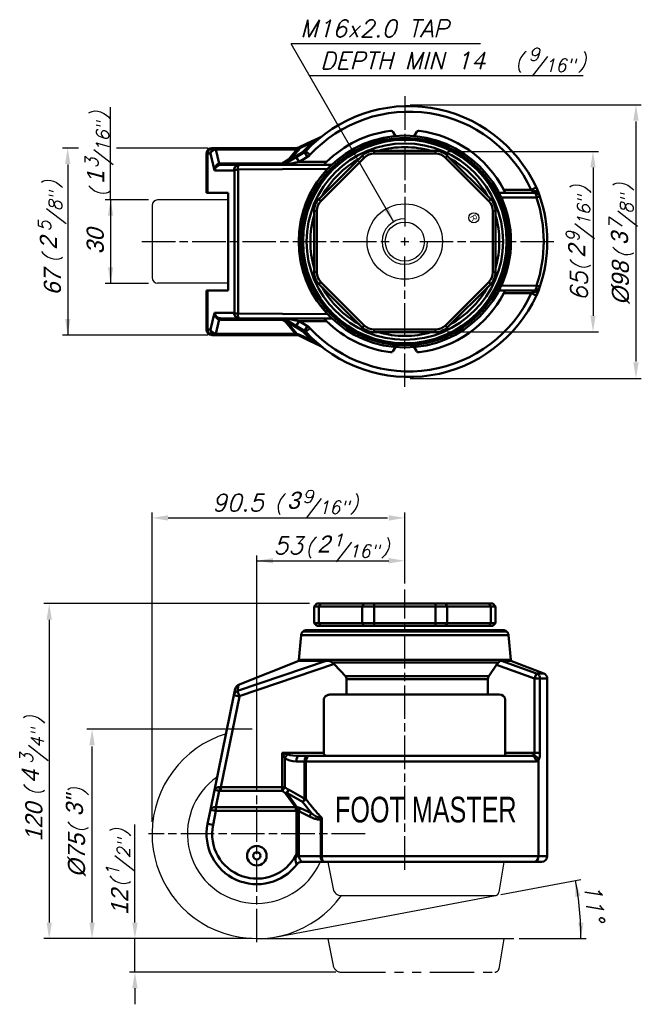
# Model space of a CAD drawing. Header units: millimetres. Extents: x 42 to 265, y 37 to 389.
import ezdxf
from ezdxf.enums import TextEntityAlignment as Align

# ---------------------------------------------------------------- set-up
doc = ezdxf.new("R2010")
doc.units = ezdxf.units.MM
doc.header["$LTSCALE"] = 0.5
doc.linetypes.add('AM_ISO08W050', pattern=[18, 12, -1.5, 3, -1.5])
doc.linetypes.add('PHANTOM2', pattern=[31.75, 15.875, -3.175, 3.175, -3.175, 3.175, -3.175])
doc.layers.get('0').update_dxf_attribs({"color": 3})
doc.layers.add('AM_7', color=1, linetype='AM_ISO08W050', lineweight=25)
doc.layers.add('AM_VIS', color=3, linetype='Continuous', lineweight=50)
doc.layers.add('CUSHION', color=3, linetype='Continuous')
doc.layers.add('WHEELD', color=3, linetype='Continuous')
doc.styles.add('GDD', font='romans.shx', dxfattribs={"oblique": 15, "height": 2})
doc.styles.add('각인용R', font='swisse.ttf')
doc.styles.add('제품글씨용', font='swisse.ttf')

msp = doc.modelspace()

# ---------------------------------------------------------------- linework, layer by layer
at = {"color": 1}
for p, q in [((176.3, 316.7, -2.18), (139.45, 380.53, -2.18)), ((207.34, 380.53, -2.18), (139.45, 380.53, -2.18)), ((244.1, 369.03), (146.09, 369.03)), ((74.84, 324.72), (74.84, 357.82)), ((182.12, 358.72), (264.87, 358.72)), ((262.96, 352.68), (262.96, 266.76)), ((63.36, 343.22), (57.58, 343.22)), ((109.68, 343.22), (76.98, 343.22)), ((195.5, 342.03), (249.5, 342.03)), ((59.5, 337.27), (59.5, 276.22)), ((247.58, 336.28), (247.58, 283.16)), ((88.48, 324.72), (72.93, 324.72)), ((74.84, 324.81), (74.84, 294.72)), ((88.48, 294.72), (72.93, 294.72)), ((109.68, 276.22), (57.58, 276.22)), ((195.5, 277.41), (249.5, 277.41)), ((182.12, 260.72), (264.87, 260.72)), ((89.7, 101.86), (89.7, 212.66)), ((180.2, 187.2), (180.2, 212.66)), ((95.46, 210.74), (173.96, 210.74)), ((127.2, 122.4), (127.2, 197.32)), ((127.2, 195.4), (174.45, 195.4)), ((180.2, 187.2), (180.2, 197.32)), ((146.03, 180.06), (50.96, 180.06)), ((52.87, 174.3), (52.87, 65.81)), ((125.53, 135.06), (66.3, 135.06)), ((68.22, 65.81), (68.22, 128.87)), ((83.56, 65.81), (83.56, 100.93)), ((214.54, 75.84), (243.21, 81.25)), ((214.54, 75.84), (243.21, 81.25)), ((134.36, 60.7), (212.66, 75.49)), ((125.55, 60.06), (50.96, 60.06)), ((125.55, 60.06), (66.3, 60.06)), ((125.53, 60.06), (81.64, 60.06)), ((83.56, 48.06), (83.56, 60.06)), ((127.44, 60.06), (219.24, 60.06)), ((221.16, 60.06), (245.19, 60.06)), ((221.16, 60.06), (245.19, 60.06)), ((155.54, 48.06), (81.64, 48.06)), ((83.56, 42.3), (83.56, 36.55))]:
    msp.add_line(p, q, dxfattribs=at)
for radius in [13.5, 7]:
    msp.add_circle((180.2, 309.72), radius)
at = {"color": 2}
msp.add_circle((204.9, 318.23), 1.79, dxfattribs=at)
at = {"color": 5}
msp.add_arc((180.2, 309.72), 8.13, 90, 0, dxfattribs=at)
msp.add_arc((127.2, 97.56), 37.5, 106.9926, 323.8981)
at = {"color": 1}
msp.add_arc((130.93, 60.06), 112.34, 0, 10.6917, dxfattribs=at)
for points in [[(262, 352.97), (263.91, 352.97), (262.96, 358.72)], [(58.54, 337.47), (60.46, 337.47), (59.5, 343.22)], [(246.62, 336.28), (248.54, 336.28), (247.58, 342.03)], [(73.88, 318.97), (75.8, 318.97), (74.84, 324.72)], [(174.25, 322.16, -2.18), (172.59, 321.2, -2.18), (176.3, 316.7, -2.18)], [(73.88, 300.47), (75.8, 300.47), (74.84, 294.72)], [(246.62, 283.16), (248.54, 283.16), (247.58, 277.41)], [(58.54, 281.97), (60.46, 281.97), (59.5, 276.22)], [(262, 266.47), (263.91, 266.47), (262.96, 260.72)], [(95.46, 211.7), (95.46, 209.78), (89.7, 210.74)], [(174.45, 211.7), (174.45, 209.78), (180.2, 210.74)], [(132.96, 196.36), (132.96, 194.44), (127.2, 195.4)], [(174.45, 196.36), (174.45, 194.44), (180.2, 195.4)], [(51.91, 174.3), (53.83, 174.3), (52.87, 180.06)], [(67.26, 129.3), (69.18, 129.3), (68.22, 135.06)], [(241.18, 75.07), (243.08, 75.33), (241.32, 80.9)], [(51.91, 65.81), (53.83, 65.81), (52.87, 60.06)], [(67.26, 65.81), (69.18, 65.81), (68.22, 60.06)], [(82.6, 65.81), (84.52, 65.81), (83.56, 60.06)], [(244.19, 65.82), (242.27, 65.8), (243.27, 60.06)], [(82.6, 42.3), (84.52, 42.3), (83.56, 48.06)]]:
    msp.add_solid(points, dxfattribs=at)
at = {"layer": 'AM_7', "ltscale": 2}
for p, q in [((180.2, 361.76), (180.2, 315.08)), ((86.06, 309.72), (174.84, 309.72)), ((185.56, 309.72), (234.92, 309.72)), ((180.2, 257.68), (180.2, 304.36)), ((180.2, 84.76), (180.2, 185.14)), ((127.2, 58.78), (127.2, 136.33)), ((165.98, 97.56), (88.42, 97.56))]:
    msp.add_line(p, q, dxfattribs=at)
at = {"layer": 'AM_7'}
for p, q in [((180.2, 308.32), (180.2, 311.12)), ((178.8, 309.72), (181.6, 309.72))]:
    msp.add_line(p, q, dxfattribs=at)
at = {"layer": 'AM_VIS'}
for p, q in [((146.88, 345.62), (142.38, 343.48)), ((150.08, 347.14), (146.88, 345.62)), ((149.93, 347.03), (147.41, 345.49)), ((176.03, 348.9), (176.85, 347.52)), ((183.56, 347.52), (184.37, 348.9)), ((111.53, 343.22), (111.2, 343.22)), ((111.53, 343.22), (112.56, 343.22)), ((112.56, 343.22), (112.56, 342.74)), ((112.56, 343.22), (141.38, 343.22)), ((141.38, 342.74), (112.56, 342.74)), ((112.56, 342.74), (113.78, 337.67)), ((141.69, 342.77), (138.52, 339.1)), ((142.79, 343.34), (139.06, 338.99)), ((141.38, 342.74), (141.38, 343.22)), ((142.38, 343.48), (142.24, 343.41)), ((142.81, 343.32), (142.7, 343.25)), ((147.41, 345.48), (142.81, 343.32)), ((147.38, 345.51), (143.7, 341.81)), ((144.76, 342.09), (146.22, 340.73)), ((191.18, 342.22), (169.23, 342.22)), ((169.23, 341.22), (169.23, 342.22)), ((191.18, 342.22), (191.18, 341.22)), ((109.2, 327.22), (109.2, 341.22)), ((109.2, 341.22), (109.57, 341.22)), ((109.57, 327.22), (109.57, 341.22)), ((110.6, 341.22), (109.57, 341.22)), ((112.04, 335.22), (110.6, 341.22)), ((136.23, 337.7), (138.54, 339.08)), ((137.26, 337.5), (141.32, 339.93)), ((143.73, 341.78), (139.08, 338.97)), ((141.32, 339.93), (144.32, 341.73)), ((141.32, 339.93), (142.34, 338.22)), ((145.34, 340.02), (142.34, 338.22)), ((144.32, 341.73), (145.34, 340.02)), ((164.98, 340.46), (149.46, 324.94)), ((150.17, 324.23), (165.69, 339.75)), ((165.69, 339.75), (164.98, 340.46)), ((169.23, 341.22), (191.18, 341.22)), ((195.42, 340.46), (194.71, 339.75)), ((194.71, 339.75), (210.24, 324.23)), ((210.94, 324.94), (195.42, 340.46)), ((119.02, 335.22), (112.04, 335.22)), ((114.3, 337.22), (114.3, 337.7)), ((114.3, 337.7), (136.23, 337.7)), ((114.3, 337.22), (120.97, 337.22)), ((119.27, 284.22), (119.26, 335.22)), ((152.5, 335.72), (120.29, 335.5)), ((120.51, 283.93), (120.51, 335.51)), ((154.05, 337.22), (120.97, 337.22)), ((136.23, 337.7), (136.23, 337.22)), ((142.34, 338.22), (138.29, 337.41)), ((142.34, 338.22), (152.13, 338.22)), ((152.13, 338.22), (151.15, 337.22)), ((215.67, 328.22), (225.49, 328.22)), ((216.17, 327.22), (215.67, 328.22)), ((225.49, 328.22), (227.3, 329.06)), ((226.21, 327.68), (225.49, 328.22)), ((228.07, 327.33), (227.31, 329.06)), ((109.2, 327.22), (109.57, 327.22)), ((116.93, 327.22), (109.57, 327.22)), ((116.93, 292.22), (116.93, 327.22)), ((150.17, 324.23), (149.46, 324.94)), ((210.94, 324.94), (210.24, 324.23)), ((226.69, 327.22), (213.88, 327.22)), ((227.37, 325.44), (214.76, 325.51)), ((226.69, 327.22), (226.21, 327.67)), ((227.37, 325.45), (228.58, 325.85)), ((228.59, 325.85), (228.07, 327.32)), ((228.07, 327.31), (228.07, 327.32)), ((148.7, 320.7), (147.7, 320.7)), ((147.7, 320.7), (147.7, 298.74)), ((148.7, 298.74), (148.7, 320.7)), ((211.7, 320.7), (211.7, 298.74)), ((212.7, 320.7), (211.7, 320.7)), ((212.7, 298.74), (212.7, 320.7)), ((148.7, 298.74), (147.7, 298.74)), ((212.7, 298.74), (211.7, 298.74)), ((150.17, 295.21), (149.46, 294.5)), ((149.46, 294.5), (164.98, 278.98)), ((165.69, 279.68), (150.17, 295.21)), ((210.24, 295.21), (194.71, 279.68)), ((195.42, 278.98), (210.94, 294.5)), ((210.94, 294.5), (210.24, 295.21)), ((227.37, 293.99), (214.76, 293.92)), ((228.58, 293.59), (227.37, 293.99)), ((228.59, 293.59), (228.07, 292.12)), ((109.2, 278.22), (109.2, 292.22)), ((109.57, 292.22), (109.2, 292.22)), ((109.57, 292.22), (116.93, 292.22)), ((109.57, 278.22), (109.57, 292.22)), ((226.69, 292.22), (213.88, 292.22)), ((216.17, 292.22), (215.67, 291.22)), ((225.49, 291.22), (215.67, 291.22)), ((226.21, 291.76), (225.49, 291.22)), ((227.3, 290.38), (225.49, 291.22)), ((226.69, 292.22), (226.21, 291.76)), ((228.07, 292.11), (227.31, 290.38)), ((228.07, 292.12), (228.07, 292.11)), ((110.6, 278.22), (112.04, 284.22)), ((112.04, 284.22), (119.02, 284.22)), ((114.3, 281.74), (114.3, 282.22)), ((120.97, 282.22), (114.3, 282.22)), ((152.5, 283.72), (120.29, 283.94)), ((154.05, 282.22), (120.97, 282.22)), ((136.23, 282.22), (136.23, 281.74)), ((152.13, 281.22), (151.15, 282.22)), ((113.78, 281.77), (112.56, 276.7)), ((136.23, 281.74), (114.3, 281.74)), ((137.54, 280.95), (136.23, 281.74)), ((141.32, 279.5), (137.26, 281.93)), ((141.1, 276.68), (137.52, 280.93)), ((141.6, 276.54), (137.93, 281.02)), ((143.57, 277.63), (137.96, 281.05)), ((138.29, 282.03), (142.34, 281.22)), ((142.34, 281.22), (141.32, 279.5)), ((144.32, 277.7), (141.32, 279.5)), ((152.13, 281.22), (142.34, 281.22)), ((142.34, 281.22), (145.34, 279.42)), ((145.34, 279.42), (144.32, 277.7)), ((146.22, 278.7), (144.76, 277.35)), ((165.69, 279.68), (164.98, 278.98)), ((195.42, 278.98), (194.71, 279.68)), ((109.57, 278.22), (109.2, 278.22)), ((109.57, 278.22), (110.6, 278.22)), ((111.2, 276.22), (111.53, 276.22)), ((112.56, 276.22), (111.53, 276.22)), ((112.56, 276.7), (112.56, 276.22)), ((112.56, 276.7), (141.12, 276.7)), ((141.12, 276.22), (112.56, 276.22)), ((141.12, 276.22), (141.12, 276.7)), ((141.29, 276.66), (141.12, 276.7)), ((141.38, 276.22), (141.12, 276.22)), ((141.63, 276.57), (141.29, 276.67)), ((146.07, 274.2), (142.24, 276.03)), ((146.74, 274.38), (142.82, 276.21)), ((146.73, 274.37), (143.56, 277.61)), ((169.23, 278.22), (169.23, 277.22)), ((191.18, 278.22), (169.23, 278.22)), ((169.23, 277.22), (191.18, 277.22)), ((191.18, 277.22), (191.18, 278.22)), ((150.08, 272.3), (146.07, 274.2)), ((149.93, 272.4), (146.74, 274.37)), ((176.85, 271.92), (176.03, 270.54)), ((184.37, 270.54), (183.56, 271.92)), ((148.7, 180.06), (147.7, 179.06)), ((148.7, 180.06), (150.17, 180.06)), ((150.17, 180.06), (149.46, 179.06)), ((165.69, 180.06), (150.17, 180.06)), ((165.69, 180.06), (164.98, 179.06)), ((165.69, 180.06), (169.23, 180.06)), ((169.23, 180.06), (169.23, 179.06)), ((191.18, 180.06), (169.23, 180.06)), ((191.18, 179.06), (191.18, 180.06)), ((191.18, 180.06), (194.71, 180.06)), ((210.24, 180.06), (194.71, 180.06)), ((195.42, 179.06), (194.71, 180.06)), ((210.94, 179.06), (210.24, 180.06)), ((210.24, 180.06), (211.7, 180.06)), ((212.7, 179.06), (211.7, 180.06)), ((147.7, 173.06), (147.7, 179.06)), ((149.46, 179.06), (147.7, 179.06)), ((149.46, 179.06), (164.98, 179.06)), ((149.46, 173.06), (149.46, 179.06)), ((164.98, 173.06), (164.98, 179.06)), ((169.23, 179.06), (164.98, 179.06)), ((169.23, 179.06), (191.18, 179.06)), ((169.23, 173.06), (169.23, 179.06)), ((191.18, 173.06), (191.18, 179.06)), ((195.42, 179.06), (191.18, 179.06)), ((195.42, 173.06), (195.42, 179.06)), ((195.42, 179.06), (210.94, 179.06)), ((210.94, 173.06), (210.94, 179.06)), ((212.7, 179.06), (210.94, 179.06)), ((212.7, 173.06), (212.7, 179.06)), ((147.7, 173.06), (148.7, 172.06)), ((147.7, 173.06), (149.46, 173.06)), ((164.98, 173.06), (149.46, 173.06)), ((149.46, 173.06), (150.17, 172.06)), ((164.98, 173.06), (165.69, 172.06)), ((164.98, 173.06), (169.23, 173.06)), ((191.18, 173.06), (169.23, 173.06)), ((169.23, 173.06), (169.23, 172.06)), ((191.18, 172.06), (191.18, 173.06)), ((191.18, 173.06), (195.42, 173.06)), ((194.71, 172.06), (195.42, 173.06)), ((210.94, 173.06), (195.42, 173.06)), ((210.24, 172.06), (210.94, 173.06)), ((210.94, 173.06), (212.7, 173.06)), ((211.7, 172.06), (212.7, 173.06)), ((143.76, 170.1), (216.64, 170.1)), ((145.03, 170.56), (215.38, 170.56)), ((150.17, 172.06), (148.7, 172.06)), ((150.17, 172.06), (165.69, 172.06)), ((169.23, 172.06), (165.69, 172.06)), ((169.23, 172.06), (191.18, 172.06)), ((194.71, 172.06), (191.18, 172.06)), ((194.71, 172.06), (210.24, 172.06)), ((211.7, 172.06), (210.24, 172.06)), ((143.06, 168.75), (142.25, 159.9)), ((143.06, 168.75), (217.35, 168.75)), ((217.35, 168.75), (218.15, 159.9)), ((152.44, 159.73), (120.25, 148.79)), ((142.2, 159.56), (120.7, 150.96)), ((142.2, 159.56), (152.5, 159.56)), ((218.15, 159.9), (142.25, 159.9)), ((152.98, 159.56), (152.5, 159.56)), ((154.19, 159.01), (213.76, 159.01)), ((214.76, 159.56), (214.48, 159.56)), ((214.76, 159.56), (218.2, 159.56)), ((227.37, 155.06), (214.77, 159.57)), ((218.2, 159.56), (229.92, 155.05)), ((154.99, 158.5), (120.92, 146.96)), ((158.9, 154.01), (155.05, 158.27)), ((212.97, 158.09), (210.25, 154.02)), ((226.69, 153.19), (212.97, 158.11)), ((158.92, 154.02), (210.25, 154.02)), ((159.37, 153.01), (159.37, 147.56)), ((159.37, 153.01), (209.93, 153.01)), ((209.93, 153.01), (209.93, 147.56)), ((226.69, 153.18), (227.37, 155.05)), ((226.69, 126.56), (226.69, 153.18)), ((228.58, 153.18), (226.69, 153.18)), ((229.92, 155.05), (227.37, 155.05)), ((228.58, 153.18), (228.58, 126.56)), ((228.58, 153.18), (231.2, 153.18)), ((231.2, 89.56), (231.2, 153.18)), ((119.49, 149.5), (119.02, 147.21)), ((120.7, 150.96), (120.29, 148.67)), ((120.97, 146.81), (120.29, 148.67)), ((112.04, 113.22), (119.02, 147.21)), ((120.97, 146.81), (114.3, 114.3)), ((119.02, 147.21), (120.97, 146.81)), ((151.15, 145.56), (151.15, 126.56)), ((159.37, 147.56), (153.98, 147.56)), ((159.37, 147.56), (209.93, 147.56)), ((213.93, 147.56), (209.93, 147.56)), ((216.17, 145.56), (216.17, 126.56)), ((136.23, 126.56), (136.23, 114.3)), ((136.23, 126.56), (151.15, 126.56)), ((138.29, 125.97), (136.23, 126.55)), ((137.26, 124.8), (136.23, 126.55)), ((137.26, 124.8), (137.26, 114.3)), ((144.32, 123.56), (141.32, 123.56)), ((142.34, 125.56), (145.34, 125.56)), ((144.32, 110.15), (144.32, 123.56)), ((144.76, 123.56), (144.32, 123.56)), ((144.76, 123.56), (144.76, 110.15)), ((144.76, 123.56), (227.3, 123.56)), ((145.34, 125.56), (146.22, 125.56)), ((225.49, 125.56), (146.22, 125.56)), ((216.17, 126.56), (226.69, 126.56)), ((226.69, 126.56), (228.58, 126.56)), ((228.07, 89.56), (228.07, 124.01)), ((110.6, 106.22), (112.04, 113.22)), ((113.78, 113.03), (112.56, 107.12)), ((114.3, 114.3), (136.23, 114.3)), ((114.3, 112.99), (114.3, 114.3)), ((136.23, 112.99), (114.3, 112.99)), ((136.23, 114.3), (136.23, 112.99)), ((137.26, 114.3), (136.23, 114.3)), ((137.54, 112.08), (136.23, 112.99)), ((137.26, 114.3), (138.57, 113.38)), ((144.34, 110.19), (138.6, 113.43)), ((141.09, 107.1), (137.52, 112.06)), ((141.6, 106.98), (137.93, 112.25)), ((143.6, 109.09), (137.99, 112.32)), ((144.76, 110.15), (144.32, 110.15)), ((109.57, 101.17), (110.6, 106.22)), ((110.6, 106.22), (112.56, 105.82)), ((112.56, 105.82), (111.53, 100.77)), ((112.56, 107.12), (141.12, 107.12)), ((112.56, 107.12), (112.56, 105.82)), ((141.12, 105.82), (112.56, 105.82)), ((141.29, 107.08), (141.12, 107.12)), ((141.12, 105.82), (141.12, 107.12)), ((141.38, 105.82), (141.12, 105.81)), ((141.63, 107.01), (141.29, 107.08)), ((141.29, 107.08), (141.38, 105.83)), ((141.65, 105.87), (141.38, 105.83)), ((141.38, 90.14), (141.38, 105.83)), ((146.75, 105), (142.83, 106.82)), ((146.73, 104.98), (143.55, 109.03)), ((142.24, 105.66), (142.24, 90.14)), ((146.08, 103.86), (142.25, 105.68)), ((150.46, 103.33), (149.94, 103.25)), ((150.46, 103.33), (150.08, 102.88)), ((150.08, 89.56), (150.08, 102.89)), ((150.46, 89.56), (150.46, 103.33)), ((109.57, 101.17), (111.53, 100.77)), ((141.38, 90.14), (141.25, 89.62)), ((142.24, 90.14), (141.38, 90.14)), ((142.24, 90.14), (142.22, 89.56)), ((142.22, 89.56), (150.08, 89.56)), ((150.46, 89.56), (150.08, 89.56)), ((228.07, 89.56), (150.46, 89.56)), ((231.2, 89.56), (228.07, 89.56)), ((141.6, 86.76), (141.58, 86.75)), ((151.36, 87.56), (143.17, 87.56)), ((151.36, 87.56), (226.21, 87.56)), ((226.21, 87.56), (229.2, 87.56))]:
    msp.add_line(p, q, dxfattribs=at)
for centre, radius in [((180.2, 309.72), 37.95), ((180.2, 309.72), 37.15), ((180.2, 309.72), 36.44), ((180.2, 309.72), 35.17), ((127.2, 89.76), 3.5), ((127.2, 89.76), 1.3)]:
    msp.add_circle(centre, radius, dxfattribs=at)
for centre, radius, start, end in [((181.67, 307.97), 50.27, 24.804, 137.2526), ((181.67, 307.97), 48.27, 24.804, 137.2526), ((180.2, 309.72), 40, 97.4095, 134.5613), ((175.17, 348.39), 1, 30.4887, 97.4095), ((185.23, 348.39), 1, 82.5905, 149.5113), ((180.2, 309.72), 40, 27.5485, 82.5905), ((148.01, 350.47), 3.94, 299.2164, 308.4134), ((149.22, 348.95), 2, 295.4236, 308.3765), ((111.2, 341.22), 2, 90, 180), ((141.38, 345.22), 2, 270, 274.7766), ((141.38, 346.74), 4, 270, 274.7766), ((141.38, 345.22), 2, 274.7762, 295.4251), ((140.43, 346.56), 4.02, 288.7001, 304.5051), ((143.29, 343.45), 2, 300.9476, 317.2526), ((169.23, 336.22), 6, 90, 135), ((180.2, 309.72), 33.82, 73.9303, 106.0697), ((191.18, 336.22), 6, 45, 90), ((143.29, 343.45), 4, 300.9476, 317.2526), ((180.2, 309.72), 33.82, 118.9303, 151.0697), ((169.23, 336.22), 5, 90, 135), ((191.18, 336.22), 5, 45, 90), ((180.2, 309.72), 33.82, 28.9303, 61.0697), ((136.23, 339.22), 2, 269.9972, 300.9504), ((136.28, 347.93), 10.71, 269.7364, 280.808), ((180.2, 309.72), 38, 136.8091, 223.1909), ((153.7, 320.7), 6, 135, 180), ((206.7, 320.7), 6, 0, 45), ((180.2, 309.72), 38, 335.4335, 24.5665), ((226.69, 325.22), 2, 18.4409, 90), ((180.2, 309.72), 49.72, 341.5591, 18.4409), ((180.2, 309.72), 51, 341.5591, 18.4409), ((153.7, 320.7), 5, 135, 180), ((206.7, 320.7), 5, 0, 45), ((180.2, 309.72), 33.82, 163.9303, 196.0697), ((180.2, 309.72), 33.82, 343.9303, 16.0697), ((153.7, 298.74), 6, 180, 225), ((153.7, 298.74), 5, 180, 225), ((206.7, 298.74), 5, 315, 0), ((206.7, 298.74), 6, 315, 0), ((180.2, 309.72), 33.82, 208.9303, 241.0697), ((180.2, 309.72), 33.82, 298.9303, 331.0697), ((213.79, 294.38), 1.07, 317.918, 334.7088), ((226.69, 294.22), 2, 270, 341.5591), ((181.67, 311.47), 50.27, 222.7474, 335.196), ((181.67, 311.47), 48.27, 222.7474, 335.196), ((180.2, 309.72), 40, 277.4095, 332.4515), ((136.28, 271.51), 10.71, 79.1921, 90.2636), ((136.23, 280.22), 2, 59.0497, 90.0027), ((143.29, 275.99), 4, 42.7474, 59.0524), ((180.2, 309.72), 40, 225.4387, 262.5905), ((169.23, 283.22), 6, 225, 270), ((169.23, 283.22), 5, 225, 270), ((191.18, 283.22), 5, 270, 315), ((191.18, 283.22), 6, 270, 315), ((111.2, 278.22), 2, 180, 270), ((141.38, 274.22), 2, 82.1183, 90), ((141.03, 272.4), 4.21, 64.8753, 81.8307), ((141.38, 274.22), 2, 64.5768, 82.1181), ((143.29, 275.99), 2, 42.7474, 59.0524), ((180.2, 309.72), 33.82, 253.9303, 286.0697), ((148.03, 268.99), 3.92, 51.5868, 60.809), ((149.22, 270.49), 2, 51.6235, 64.5764), ((175.17, 271.04), 1, 262.5905, 329.5113), ((185.23, 271.04), 1, 210.4887, 277.4095), ((145.05, 168.57), 2, 130.0816, 174.8052), ((145.03, 168.56), 2, 90, 129.3384), ((215.38, 168.56), 2, 50.6616, 90), ((215.36, 168.57), 2, 5.1948, 49.9184), ((144.25, 160.02), 2, 183.525, 193.422), ((152.07, 155.93), 3.73, 55.5237, 75.9057), ((152.24, 155.78), 3.77, 41.4858, 58.942), ((217.02, 155.41), 4.86, 132.207, 146.5881), ((215.71, 157.17), 2.69, 117.2263, 136.6124), ((216.16, 160.02), 2, 346.578, 356.475), ((157.89, 152.96), 1.48, 2.0223, 45.9269), ((211.73, 153), 1.8, 145.555, 179.6558), ((229.2, 153.18), 2, 0, 68.9625), ((121.45, 149.1), 2, 111.8198, 168.3861), ((214.05, 145.43), 2.13, 3.3905, 93.0428), ((214.05, 145.43), 2.13, 3.3905, 93.0428), ((152.13, 126.53), 0.978, 178.6853, 270.1859), ((225.51, 127.12), 1.56, 269.0423, 296.3101), ((225.72, 126.55), 0.963, 300.2663, 0.3887), ((225.81, 123.41), 2.34, 16.1845, 80.3379), ((223.28, 126.3), 5.31, 334.4709, 2.7221), ((227.87, 124.02), 0.201, 359.2202, 12.1306), ((141.79, 104.38), 2.64, 66.8853, 93.3832), ((141.73, 105.13), 0.735, 45.913, 95.6985), ((152.29, 111.37), 8.45, 228.9551, 253.8349), ((127.2, 97.56), 18, 168.4045, 323.1301), ((127.2, 97.56), 16, 168.4045, 332.3963), ((226.14, 89.49), 1.93, 272.1131, 1.9658), ((229.2, 89.56), 2, 270, 0), ((143.2, 85.56), 2, 90, 143.1301)]:
    msp.add_arc(centre, radius, start, end, dxfattribs=at)
at = {"layer": 'AM_VIS', "extrusion": (0, 0, -1)}
for centre, major_axis, ratio, start_param, end_param in [((147.74, 343.81), (-0.86, 1.81), 0.367916, 0, 0.600243), ((150.94, 345.33), (-0.86, 1.81), 0.437285, 6.079532, 6.283185), ((111.53, 341.22), (0, -2), 0.979591, 1.570796, 3.141593), ((112.56, 341.22), (0, -2), 0.979591, 1.570796, 3.141593), ((112.56, 341.22), (1.95, 0.47), 0.750207, 3.450474, 4.890085), ((141.71, 341.23), (-0.17, 1.99), 0.096693, 0, 0.712669), ((143.1, 341.61), (0.86, -1.81), 0.306708, 3.141593, 3.741211), ((143.24, 341.67), (-0.86, 1.81), 0.291233, 0, 0.581997), ((143.29, 343.45), (1.47, -1.36), 0.669985, 0, 0.756713), ((138.54, 340.6), (1.57, -1.24), 0.675109, 0.769708, 1.080447), ((138.54, 340.6), (1.03, -1.72), 0.514472, 0, 0.861675), ((138.54, 340.6), (-1.03, 1.72), 0.339663, 3.141593, 3.718995), ((143.29, 343.45), (1.03, -1.72), 0.422143, 0, 0.597065), ((114, 335.22), (0.09, 2.47), 0.793316, 4.682647, 6.122258), ((114, 335.22), (-1.46, -1.56), 0.861397, 0.891567, 2.331177), ((115.26, 333.7), (3.53, -2.87), 0.788778, 3.780256, 3.911442), ((113.78, 339.18), (-0.26, 1.98), 0.152439, 3.1682, 3.860399), ((115.26, 335.22), (-2.14, 1.48), 0.628588, 0.604613, 0.735799), ((120.97, 335.22), (0, -2), 0.979591, 1.570796, 3.141593), ((120.97, 335.22), (2, 0.07), 0.168526, 3.346951, 4.369982), ((120.97, 335.22), (0, 2), 0.344857, 4.859789, 6.283185), ((136.23, 339.22), (1.03, -1.72), 0.514472, 0, 0.861675), ((138.29, 335.79), (1.03, -1.72), 0.579343, 3.141593, 3.944185), ((226.69, 325.22), (0, 2), 0.342763, 0, 1.456996), ((226.69, 294.22), (0, 2), 0.342763, 1.684596, 3.141593), ((114, 284.22), (1.46, -1.56), 0.861397, 0.810415, 2.250026), ((114, 284.22), (0.09, -2.47), 0.793316, 0.160928, 1.600538), ((113.78, 280.25), (0.26, 1.98), 0.152439, 5.564378, 6.256578), ((115.26, 284.22), (2.14, 1.48), 0.628588, 2.405794, 2.53698), ((120.97, 284.22), (-2, 0.07), 0.168526, 5.054796, 6.077827), ((120.97, 284.22), (0, -2), 0.979591, 0, 1.570796), ((120.97, 284.22), (0, 2), 0.344857, 3.141593, 4.564989), ((115.26, 285.74), (-3.53, -2.87), 0.788778, 5.513336, 5.644522), ((136.23, 280.22), (-1.03, -1.72), 0.514472, 2.279918, 3.141593), ((138.29, 283.65), (-1.03, -1.72), 0.579343, 5.480593, 6.283185), ((137.54, 279.43), (1.03, 1.72), 0.514472, 5.42151, 6.283185), ((137.54, 279.43), (-1.59, -1.21), 0.6806, 2.04804, 2.282667), ((137.54, 279.43), (1.03, 1.72), 0.390794, 5.636371, 6.283185), ((111.53, 278.22), (0, -2), 0.979591, 0, 1.570796), ((112.56, 278.22), (0, -2), 0.979591, 0, 1.570796), ((112.56, 278.22), (-1.95, 0.47), 0.750207, 4.534693, 5.974304), ((141.38, 278.22), (0, -2), 0.075494, 0, 0.681053), ((141.93, 278.18), (0.27, 1.98), 0.062348, 3.141593, 3.75203), ((143.1, 277.83), (0.86, 1.81), 0.365657, 2.482064, 3.141593), ((143.29, 275.99), (-1.03, -1.72), 0.474244, 2.460341, 3.141593), ((143.29, 275.99), (-1.47, -1.36), 0.673181, 2.293871, 3.141593), ((146.93, 276.01), (0.86, 1.81), 0.419407, 2.458644, 3.141593), ((150.94, 274.1), (0.86, 1.81), 0.435337, 3.141593, 3.344317), ((226.69, 153.18), (0, 2), 0.94865, 0.367174, 1.570796), ((120.97, 146.81), (-1.96, 0.4), 0.98509, 0, 1.023031), ((138.29, 124.8), (1.28, 1.54), 0.41916, 4.378047, 5.18064), ((141.32, 126.56), (-5, 0), 0.599617, 4.712389, 5.656855), ((142.34, 126.56), (-5, 0), 0.199872, 4.712389, 5.656855), ((142.34, 123.56), (0, 2), 0.514254, 4.712389, 6.283185), ((145.34, 123.56), (0, 2), 0.514254, 4.712389, 6.283185), ((146.22, 123.56), (0, 2), 0.734353, 4.712389, 6.283185), ((225.49, 123.56), (0, 2), 0.907748, 0, 1.570796), ((114, 112.82), (1.96, -0.4), 0.728306, 3.141593, 4.581203), ((114, 112.82), (-1.96, 0.4), 0.085271, 0, 1.43961), ((113.78, 114.34), (0.31, 1.98), 0.130662, 1.577074, 2.269274), ((115.26, 117.66), (-2.66, -4.19), 0.774023, 5.825862, 5.957048), ((115.26, 118.96), (-1.37, -4.65), 0.405326, 6.078478, 6.209663), ((136.23, 114.3), (1.15, 1.64), 0.440976, 1.271572, 2.133247), ((137.54, 113.38), (1.15, 1.64), 0.440976, 1.271572, 2.133247), ((137.54, 113.38), (0.89, 1.79), 0.47336, 1.340623, 1.987437), ((137.54, 113.38), (1.68, 1.09), 0.583371, 1.699247, 1.933873), ((143.29, 110.15), (1.6, 1.2), 0.543038, 0.941323, 1.789044), ((143.29, 110.15), (1.06, 1.69), 0.452746, 1.293745, 1.974997), ((112.56, 105.82), (-1.96, 0.4), 0.643035, 0, 1.43961), ((141.93, 105.86), (-0.13, 2), 0.136861, 4.72102, 5.331457), ((143.1, 105.66), (0.8, 1.83), 0.399575, 4.540298, 5.199826), ((146.93, 103.85), (0.91, 1.78), 0.389722, 4.515609, 5.198558), ((150.94, 102.89), (-0.94, 1.76), 0.386489, 4.916441, 5.119165), ((141.36, 89.56), (-2, 0.12), 0.028954, 1.511425, 2.013636), ((143.17, 85.56), (0, 2), 0.991251, 5.352519, 6.283185)]:
    msp.add_ellipse(centre, major_axis=major_axis, ratio=ratio, start_param=start_param, end_param=end_param, dxfattribs=at)
at = {"layer": 'AM_VIS'}
for points in [[(152.81, 335.99), (152.7, 335.91), (152.59, 335.82), (152.5, 335.73)], [(214.76, 325.52), (214.72, 325.61), (214.66, 325.7), (214.59, 325.78)], [(152.5, 283.71), (152.59, 283.61), (152.7, 283.53), (152.81, 283.45)]]:
    msp.add_open_spline(points, degree=3, dxfattribs=at)
for points, knots in [([(226.21, 327.67), (226.21, 327.67), (226.21, 327.67), (226.39, 327.73), (226.58, 327.76), (226.93, 327.8), (227.1, 327.8), (227.46, 327.76), (227.64, 327.71), (227.92, 327.55), (228.01, 327.45), (228.07, 327.32)], [-0.004018, -0.004018, -0.004018, -0.004018, 0, 0, 0.57848, 0.57848, 1.159905, 1.159905, 1.940505, 1.940505, 2.721834, 2.721834, 2.721834, 2.721834]), ([(228.07, 292.11), (228.01, 291.99), (227.92, 291.88), (227.64, 291.73), (227.46, 291.68), (227.1, 291.64), (226.93, 291.64), (226.58, 291.68), (226.39, 291.71), (226.21, 291.76), (226.21, 291.76), (226.21, 291.76)], [0, 0, 0, 0, 0.781325, 0.781325, 1.56192, 1.56192, 2.143338, 2.143338, 2.721812, 2.721812, 2.725835, 2.725835, 2.725835, 2.725835]), ([(151.15, 145.56), (151.15, 145.67), (151.17, 145.79), (151.22, 146.02), (151.27, 146.13), (151.37, 146.35), (151.45, 146.47), (151.63, 146.69), (151.74, 146.79), (151.96, 146.97), (152.11, 147.07), (152.42, 147.24), (152.59, 147.31), (152.93, 147.42), (153.14, 147.47), (153.56, 147.54), (153.78, 147.56), (153.98, 147.56)], [0, 0, 0, 0, 0.331368, 0.331368, 0.662736, 0.662736, 1.055594, 1.055594, 1.448451, 1.448451, 1.933673, 1.933673, 2.418894, 2.418894, 3.010769, 3.010769, 3.602645, 3.602645, 3.602645, 3.602645]), ([(153.98, 147.56), (153.78, 147.56), (153.56, 147.54), (153.14, 147.47), (152.93, 147.42), (152.59, 147.31), (152.42, 147.24), (152.11, 147.07), (151.96, 146.97), (151.74, 146.79), (151.63, 146.69), (151.45, 146.47), (151.37, 146.35), (151.27, 146.13), (151.22, 146.02), (151.17, 145.79), (151.15, 145.67), (151.15, 145.56)], [11.051045, 11.051045, 11.051045, 11.051045, 11.642921, 11.642921, 12.234797, 12.234797, 12.720018, 12.720018, 13.205239, 13.205239, 13.598097, 13.598097, 13.990954, 13.990954, 14.322323, 14.322323, 14.653691, 14.653691, 14.653691, 14.653691]), ([(215.67, 125.56), (215.73, 125.56), (215.8, 125.58), (215.93, 125.69), (215.99, 125.77), (216.07, 125.95), (216.11, 126.06), (216.16, 126.3), (216.17, 126.43), (216.17, 126.56)], [-1.599221, -1.599221, -1.599221, -1.599221, -1.173887, -1.173887, -0.748553, -0.748553, -0.374276, -0.374276, 0, 0, 0, 0]), ([(227.3, 123.56), (227.43, 123.56), (227.56, 123.59), (227.68, 123.66), (227.82, 123.75), (227.95, 123.88), (228.07, 124.06)], [19.741656, 19.741656, 19.741656, 19.741656, 20.629344, 20.629344, 20.629344, 21.645953, 21.645953, 21.645953, 21.645953]), ([(150.46, 103.33), (149.91, 103.89), (149.38, 104.46), (148.11, 105.87), (147.4, 106.72), (146.27, 108.12), (145.85, 108.66), (145.24, 109.49), (145.03, 109.76), (144.81, 110.08), (144.78, 110.11), (144.76, 110.15)], [0.712091, 0.712091, 0.712091, 0.712091, 3.463456, 3.463456, 7.421692, 7.421692, 9.895589, 9.895589, 11.132538, 11.132538, 11.296012, 11.296012, 11.296012, 11.296012]), ([(150.08, 102.89), (149.63, 102.65), (149.1, 102.74), (148.18, 102.95), (147.75, 103.1), (147.07, 103.37), (146.81, 103.49), (146.39, 103.69), (146.23, 103.77), (146.07, 103.85)], [0, 0, 0, 0, 1.64153, 1.64153, 3.12122, 3.12122, 4.046026, 4.046026, 4.624029, 4.624029, 4.624029, 4.624029]), ([(141.25, 89.62), (141.21, 89.5), (141.19, 89.38), (141.13, 89.08), (141.11, 88.9), (141.09, 88.48), (141.09, 88.24), (141.15, 87.68), (141.21, 87.39), (141.39, 86.87), (141.51, 86.73), (141.58, 86.75)], [-6.317661, -6.317661, -6.317661, -6.317661, -5.904892, -5.904892, -5.24446, -5.24446, -4.18777, -4.18777, -2.497065, -2.497065, 0, 0, 0, 0]), ([(142.22, 89.56), (142.21, 89.49), (142.21, 89.42), (142.24, 89.24), (142.27, 89.13), (142.39, 88.86), (142.48, 88.69), (142.72, 88.3), (142.87, 88.09), (143.15, 87.68), (143.23, 87.56), (143.17, 87.56)], [-6.317661, -6.317661, -6.317661, -6.317661, -5.904892, -5.904892, -5.24446, -5.24446, -4.18777, -4.18777, -2.497065, -2.497065, 0, 0, 0, 0]), ([(151.36, 87.56), (151.24, 87.56), (151.12, 87.58), (150.88, 87.69), (150.76, 87.77), (150.58, 87.96), (150.51, 88.05), (150.42, 88.18), (150.4, 88.23), (150.33, 88.36), (150.29, 88.45), (150.2, 88.69), (150.16, 88.84), (150.1, 89.18), (150.08, 89.37), (150.08, 89.56)], [-6.272268, -6.272268, -6.272268, -6.272268, -5.174621, -5.174621, -3.920168, -3.920168, -3.136134, -3.136134, -2.744117, -2.744117, -2.11689, -2.11689, -1.113328, -1.113328, 0, 0, 0, 0]), ([(151.36, 87.56), (151.28, 87.56), (151.19, 87.58), (151.03, 87.69), (150.94, 87.77), (150.81, 87.96), (150.77, 88.05), (150.71, 88.18), (150.69, 88.23), (150.64, 88.36), (150.61, 88.45), (150.55, 88.69), (150.52, 88.84), (150.47, 89.18), (150.46, 89.37), (150.46, 89.56)], [-6.272268, -6.272268, -6.272268, -6.272268, -5.174621, -5.174621, -3.920168, -3.920168, -3.136134, -3.136134, -2.744117, -2.744117, -2.11689, -2.11689, -1.113328, -1.113328, 0, 0, 0, 0])]:
    msp.add_open_spline(points, degree=3, knots=knots, dxfattribs=at)
at = {"layer": 'CUSHION', "ltscale": 2}
for p, q in [((152.62, 87.4), (154.53, 77.86)), ((215.66, 87.4), (213.88, 76.71)), ((157.46, 75.46), (212.41, 75.46))]:
    msp.add_line(p, q, dxfattribs=at)
at = {"layer": 'CUSHION', "color": 1, "linetype": 'PHANTOM2', "ltscale": 2}
for p, q in [((152.62, 59.99), (154.53, 50.45)), ((215.66, 59.99), (213.88, 49.3)), ((157.46, 48.06), (212.41, 48.06))]:
    msp.add_line(p, q, dxfattribs=at)
at = {"layer": 'CUSHION', "ltscale": 2}
for centre, radius, start, end in [((157.46, 78.44), 2.98, 191.3099, 270), ((212.41, 76.95), 1.49, 270, 350.5377)]:
    msp.add_arc(centre, radius, start, end, dxfattribs=at)
at = {"layer": 'CUSHION', "color": 1, "linetype": 'PHANTOM2', "ltscale": 2}
for centre, radius, start, end in [((157.46, 51.04), 2.98, 191.3099, 270), ((212.41, 49.55), 1.49, 270, 350.5377)]:
    msp.add_arc(centre, radius, start, end, dxfattribs=at)
at = {"layer": 'Defpoints', "color": 1, "linetype": 'ByBlock', "ltscale": 2}
msp.add_point((212.41, 48.06), dxfattribs=at)
at = {"layer": 'WHEELD', "ltscale": 2}
for p, q in [((116.93, 324.63), (91.69, 324.63)), ((89.7, 322.64), (89.7, 296.79)), ((116.93, 294.81), (91.69, 294.81))]:
    msp.add_line(p, q, dxfattribs=at)
for centre, radius, start, end in [((91.69, 322.64), 1.99, 90, 180), ((91.69, 296.79), 1.99, 180, 270), ((127.2, 97.56), 24.86, 124.6183, 335.8737)]:
    msp.add_arc(centre, radius, start, end, dxfattribs=at)

# ---------------------------------------------------------------- texts
at = {"color": 4, "style": 'GDD', "oblique": 15}
for s, height, p in [('M16x2.0 TAP', 6.137, (142.73, 382.93, -2.18)), ('DEPTH MIN 14', 6.137, (149.89, 371.42)), ('(', 4.91, (219.73, 371.93, 7.44)), ('9', 4.6, (224.49, 374.45, 0.99)), (')', 4.91, (242.26, 371.93, 7.44)), ('/16"', 4.603, (225.85, 370.52, 0.99)), ('90.5', 6.137, (111.22, 213.14)), ('(', 4.91, (133.62, 213.61, 33.01)), ('9', 4.6, (143.52, 216.13, 26.56)), (')', 4.91, (160.64, 213.61, 33.01)), ('/16"', 4.603, (144.88, 212.21, 26.56)), ('1', 4.6, (154.32, 200.48, 26.56)), ('53', 6.137, (133.21, 197.8)), ('(', 4.91, (144.64, 197.96, 33.01)), ('/16"', 4.603, (155.68, 196.56, 26.56)), (')', 4.91, (171.76, 197.96, 33.01))]:
    msp.add_text(s, height=height, dxfattribs=at).set_placement(p)
for s, height, rotation, p in [(')', 4.91, 90, (72.88, 353.59, 7.44)), ('/16"', 4.603, 90, (74.29, 337.29, 0.99)), ('3', 4.6, 90, (70.36, 335.92, 0.99)), (')', 4.91, 90, (55.99, 328.84, 7.44)), (')', 4.91, 90, (245.14, 327.13, 7.44)), (')', 4.91, 90, (260.52, 327.88, 7.44)), ('/8"', 4.603, 90, (57.39, 316.19, 0.99)), ('(', 4.91, 90, (72.88, 325.85, 7.44)), ('/16"', 4.603, 90, (246.55, 310.83, 0.99)), ('/8"', 4.603, 90, (261.93, 315.3, 0.99)), ('5', 4.6, 90, (53.47, 313.26, 0.99)), ('7', 4.6, 90, (258, 313.93, 0.99)), ('9', 4.6, 90, (242.62, 309.47, 0.99)), ('(', 4.91, 90, (55.99, 302.24, 7.44)), ('(', 4.91, 90, (260.52, 303.86, 7.44)), ('(', 4.91, 90, (245.14, 299.39, 7.44)), (')', 4.91, 90, (49.51, 137.08, 7.44)), ('/4"', 4.603, 90, (50.91, 123.94, 0.99)), ('3', 4.6, 90, (46.99, 122.57, 0.99)), ('(', 4.91, 90, (49.51, 111.33, 7.44)), (')', 4.91, 90, (65.34, 111.32, 7.44)), ('(', 4.91, 90, (65.34, 98.02, 7.44)), (')', 4.91, 90, (80.38, 96.69, 7.44)), ('/2"', 4.603, 90, (81.79, 84.47, 0.99)), ('1', 4.6, 90, (77.86, 82.25, 0.99)), ('(', 4.91, 90, (80.38, 78.65, 7.44)), ('11°', 6.137, 275.3458, (244.34, 79.65))]:
    msp.add_text(s, height=height, rotation=rotation, dxfattribs=at).set_placement(p)
at = {"color": 2, "style": '각인용R'}
msp.add_text('R', height=2.15, rotation=300, dxfattribs=at).set_placement((204.9, 318.23), align=Align.MIDDLE_CENTER)
at = {"color": 4, "ltscale": 2, "style": '제품글씨용', "width": 0.7}
msp.add_text('FOOT MASTER', height=9.2056, dxfattribs=at).set_placement((187.71, 106.29), align=Align.MIDDLE_CENTER)
at = {"color": 4, "char_height": 6.137, "attachment_point": 5, "rotation": 90, "style": 'GDD'}
for s, insert in [('{\\f??|b0|i0|c0|p49;1}', (69.48, 332.7)), ('\\A1;{\\f??|b0|i0|c0|p49;30}', (69.38, 309.72)), ('{\\f??|b0|i0|c0|p49;2}', (52.58, 309.09)), ('{\\f??|b0|i0|c0|p49;3}', (257.11, 310.71)), ('{\\f??|b0|i0|c0|p49;2}', (241.74, 306.24)), ('{\\f??|b0|i0|c0|p49;%%c98}', (257.49, 294.71)), ('\\A1;{\\f??|b0|i0|c0|p49;67}', (54.03, 295.02)), ('65', (242.57, 293.69)), ('{\\f??|b0|i0|c0|p49;4}', (46.1, 118.18)), ('{\\f??|b0|i0|c0|p49;3"}', (61.94, 107.58)), ('{\\f??|b0|i0|c0|p49;120}', (47.41, 101.74)), ('{\\f??|b0|i0|c0|p49;%%c75}', (62.75, 89.74)), ('{\\f??|b0|i0|c0|p49;12}', (78.09, 73.1))]:
    msp.add_mtext(s, dxfattribs=dict(at, insert=insert))
at = {"color": 4, "char_height": 6.137, "attachment_point": 5, "style": 'GDD'}
for s, insert in [('{\\f??|b0|i0|c0|p49;3}', (140.29, 217.02, 25.57)), ('{\\f??|b0|i0|c0|p49;2}', (151.09, 201.37, 25.57))]:
    msp.add_mtext(s, dxfattribs=dict(at, insert=insert))

doc.saveas('drawing.dxf')
